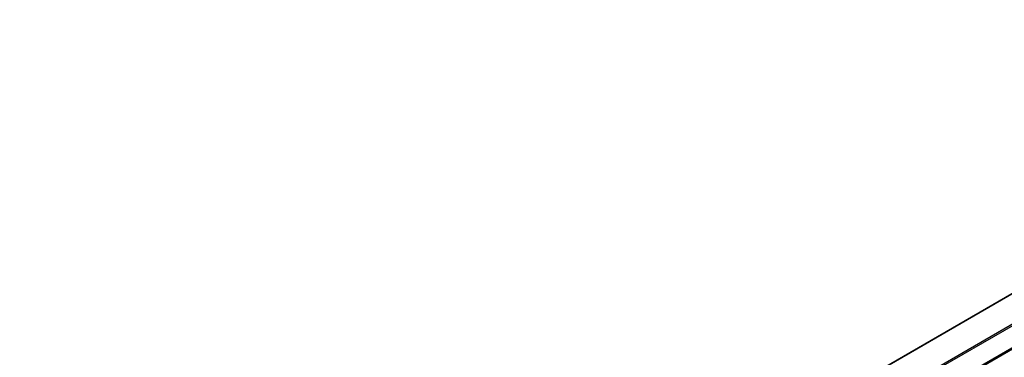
# Model space of a CAD drawing. Header units: millimetres. Extents: x -746 to 1206, y -530 to 959.
# Tile 41 of 46: x 501 to 700, y 684 to 753. Entities that reach past the tile are written whole.
import ezdxf

# ---------------------------------------------------------------- set-up
doc = ezdxf.new("R2010")
doc.units = ezdxf.units.MM

# ---------------------------------------------------------------- blocks, each defined once
blk = doc.blocks.new('SOPORTE_SV2-T__52', base_point=(500.49, 549.1))
at = {"color": 7, "linetype": 'Continuous'}
for p, q in [((1154.6, 959.11), (500.53, 580.55)), ((507.65, 578.1), (1159.69, 955.48))]:
    blk.add_line(p, q, dxfattribs=at)
at = {"color": 3, "linetype": 'Continuous'}
for p, q in [((507.45, 578.38), (1159.69, 955.87)), ((518.02, 579.72), (1150.88, 946)), ((518.16, 579.48), (1151.02, 945.76)), ((787.89, 746.87), (649.28, 666.65)), ((787.79, 746.75), (649.58, 666.75))]:
    blk.add_line(p, q, dxfattribs=at)
blk = doc.blocks.new('Iso4', base_point=(566.65, 599.95))
blk.add_blockref('SOPORTE_SV2-T__52', (500.49, 549.1))

msp = doc.modelspace()

# ---------------------------------------------------------------- block references
msp.add_blockref('Iso4', (566.65, 599.95))

doc.saveas('drawing.dxf')
